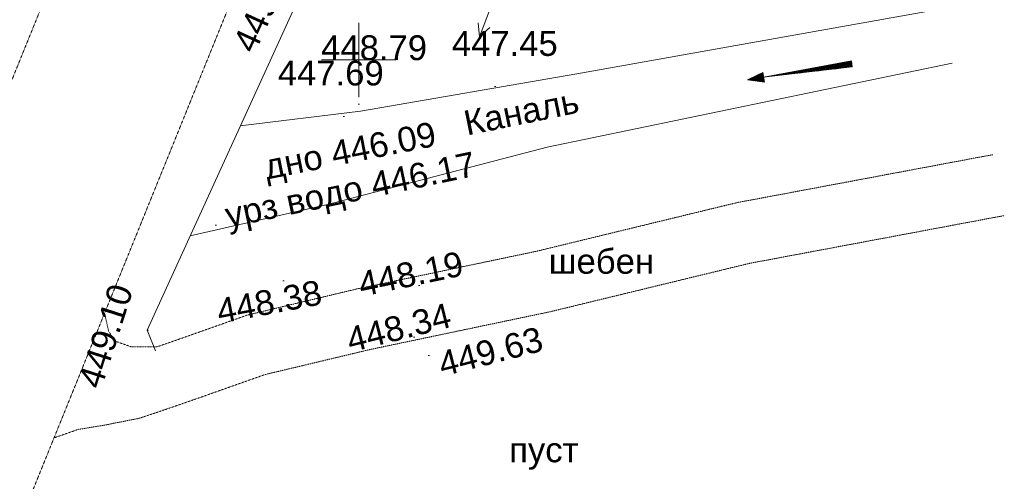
# Model space of a CAD drawing. Header units: millimetres. Extents: x 918404 to 1362154, y 4120617 to 4364104.
# Tile 121 of 256: x 998830 to 1006773, y 4236314 to 4240037. Entities that reach past the tile are written whole.
import ezdxf

# ---------------------------------------------------------------- set-up
doc = ezdxf.new("R2010")
doc.units = ezdxf.units.MM
doc.header["$MEASUREMENT"] = 0
doc.linetypes.add('Д_ТРОТ_ТРУБА', pattern=[1.5, 0.75, -0.75])
for name, color, linetype, lineweight in [('(001) Сетка_Ном._пера__132', 132, 'Continuous', 18), ('(008) Скульптуры_Ном._пера__7', 7, 'Continuous', 18), ('(022) Возд. Линии_Ном._пера__7', 7, 'Continuous', 18), ('(025) Дорога_Ном._пера__7', 7, 'Continuous', 18), ('(027) Гидрография_Ном._пера__7', 7, 'Continuous', 18), ('0_Ном._пера__4', 4, 'Continuous', 18), ('0_Ном._пера__7', 7, 'Continuous', 18), ('ВЫСОТА_Ном._пера__7', 7, 'Continuous', 18), ('ТОЧКИ_Ном._пера__5', 5, 'Continuous', 18)]:
    doc.layers.add(name, color=color, linetype=linetype, lineweight=lineweight)
doc.styles.add('СГЕНЕРИР_СТИЛЬ_1', font='arial.ttf')

msp = doc.modelspace()

# ---------------------------------------------------------------- linework, layer by layer
at = {"layer": '(001) Сетка_Ном._пера__132', "linetype": 'Continuous'}
for p, q in [((1001565.9, 4240012.1), (1001565.9, 4239412.1)), ((1001265.9, 4239712.1), (1001865.9, 4239712.1))]:
    msp.add_line(p, q, dxfattribs=at)
at = {"layer": '(022) Возд. Линии_Ном._пера__7', "linetype": 'Continuous'}
for p, q in [((1002681.8, 4240273.3), (1002539.2, 4239899.6)), ((1002539.2, 4239899.6), (1002528.1, 4240010.9)), ((1002539.2, 4239899.6), (1002621.6, 4239975.2))]:
    msp.add_line(p, q, dxfattribs=at)
at = {"layer": '(027) Гидрография_Ном._пера__7', "linetype": 'Continuous'}
for p, q in [((1005538.9, 4239705.7), (1004830.9, 4239572.3)), ((1005542.7, 4239680.9), (1004830.9, 4239572.3)), ((1004830.9, 4239572.3), (1005546.5, 4239656.2)), ((1005541.9, 4239685.9), (1004972.5, 4239598.9)), ((1005543.4, 4239676), (1004974, 4239589.1)), ((1005541.2, 4239690.8), (1005114.1, 4239625.6)), ((1005544.2, 4239671.1), (1005117.1, 4239605.9)), ((1005540.4, 4239695.8), (1005255.7, 4239652.3)), ((1005544.9, 4239666.1), (1005260.2, 4239622.6)), ((1005539.7, 4239700.7), (1005397.3, 4239679)), ((1005545.7, 4239661.2), (1005403.3, 4239639.4)), ((1005546.5, 4239656.2), (1005538.9, 4239705.7)), ((1004702.4, 4239552.6), (1004824.9, 4239611.8)), ((1004830.9, 4239572.3), (1004702.4, 4239552.6)), ((1004830.2, 4239577.2), (1004717.5, 4239560)), ((1004831.7, 4239567.3), (1004719, 4239550.1)), ((1004829.4, 4239582.2), (1004732.5, 4239567.4)), ((1004832.4, 4239562.4), (1004735.6, 4239547.6)), ((1004828.7, 4239587.1), (1004748.6, 4239574.9)), ((1004833.2, 4239557.4), (1004753.1, 4239545.2)), ((1004827.9, 4239592), (1004763.7, 4239582.2)), ((1004827.2, 4239597), (1004778.7, 4239589.6)), ((1004826.4, 4239601.9), (1004793.8, 4239596.9)), ((1004825.6, 4239606.9), (1004809.8, 4239604.5)), ((1004824.9, 4239611.8), (1004837, 4239532.7)), ((1004837, 4239532.7), (1004702.4, 4239552.6)), ((1004833.9, 4239552.5), (1004769.7, 4239542.7)), ((1004834.7, 4239547.6), (1004786.3, 4239540.2)), ((1004835.5, 4239542.6), (1004802.8, 4239537.6)), ((1004836.2, 4239537.7), (1004820.4, 4239535.3))]:
    msp.add_line(p, q, dxfattribs=at)
at = {"layer": '0_Ном._пера__4', "linetype": 'Continuous', "flags": 128}
for points in [[(1000609.8, 4239180.1), (1001580.5, 4239299.2), (1003324.8, 4239600.9), (1006327.4, 4240134.9)], [(1000205.6, 4238294.2), (1001311.7, 4238546.1), (1003086.1, 4239008.4), (1006351.1, 4239685.2)]]:
    msp.add_lwpolyline(points, dxfattribs=at)
at = {"layer": '0_Ном._пера__7', "linetype": 'Д_ТРОТ_ТРУБА', "flags": 128}
for points in [[(1004502.2, 4253221), (1002296.8, 4248017.7), (1000970.5, 4244985.1), (996799.8, 4234699.9), (995330, 4231075.2)], [(1005791.2, 4252674.7), (1003582.7, 4247464.1), (1002260.8, 4244441.4), (998097.2, 4234173.9), (996627.4, 4230549.1)], [(999514.9, 4237670), (999546.3, 4237527.3), (999597.4, 4237444.8), (999727.2, 4237399.1), (999940.3, 4237399.1), (1000109.1, 4237457.6), (1000664, 4237653.9), (1001546.2, 4237864.5), (1003003, 4238170.1), (1004610.4, 4238560.3), (1006680.7, 4238948.6)], [(999106.8, 4236663.6), (999299.8, 4236731.5), (999516.5, 4236767.2), (999797.3, 4236822.5), (1000024.4, 4236899.1), (1000274.3, 4236985.7), (1000805.8, 4237173.7), (1001655.6, 4237376.5), (1003113.4, 4237682.4), (1004715.6, 4238071.3), (1006772.8, 4238457.2)]]:
    msp.add_lwpolyline(points, dxfattribs=at)
at = {"layer": '0_Ном._пера__7', "linetype": 'Continuous', "flags": 128}
msp.add_lwpolyline([(999925.5, 4237366.7), (999858, 4237532.5), (1001089.4, 4240231.2), (1001284, 4240336.4)], dxfattribs=at)
at = {"layer": 'ТОЧКИ_Ном._пера__5', "linetype": 'Continuous'}
for p, q in [((1002659.8, 4239497.7), (1002669.8, 4239497.7)), ((1001560.2, 4239356.3), (1001570.2, 4239356.3)), ((1001440.4, 4239256.6), (1001450.4, 4239256.6)), ((1000407.1, 4238380.6), (1000417.1, 4238380.6)), ((1000952.6, 4237930.9), (1000962.6, 4237930.9)), ((1002047.8, 4237894.3), (1002057.8, 4237894.3)), ((999858, 4237532.5), (999868, 4237532.5)), ((1002008, 4237475.8), (1002018, 4237475.8)), ((1002125.1, 4237328.3), (1002135.1, 4237328.3))]:
    msp.add_line(p, q, dxfattribs=at)

# ---------------------------------------------------------------- texts
at = {"layer": '(008) Скульптуры_Ном._пера__7', "linetype": 'Continuous', "insert": (1002778.7, 4236406.9), "char_height": 200, "attachment_point": 7, "style": 'СГЕНЕРИР_СТИЛЬ_1'}
msp.add_mtext('{пуст}', dxfattribs=at)
at = {"layer": '(025) Дорога_Ном._пера__7', "linetype": 'Continuous', "insert": (1003097.8, 4237985.3), "char_height": 200, "attachment_point": 7, "style": 'СГЕНЕРИР_СТИЛЬ_1'}
msp.add_mtext('{шебен}', dxfattribs=at)
at = {"layer": '(027) Гидрография_Ном._пера__7', "linetype": 'Continuous', "insert": (1002438.2, 4239099.5), "char_height": 200, "attachment_point": 7, "rotation": 11.56402, "style": 'СГЕНЕРИР_СТИЛЬ_1'}
msp.add_mtext('{Каналь}', dxfattribs=at)
at = {"layer": 'ВЫСОТА_Ном._пера__7', "linetype": 'Continuous', "char_height": 200, "attachment_point": 4, "style": 'СГЕНЕРИР_СТИЛЬ_1'}
for s, insert, rotation in [('{449.05}', (1000634.6, 4239797), 65.39627), ('{дно 446.09}', (1000810.7, 4238817.6), 11.22984), ('{урз водо 446.17}', (1000497.5, 4238426), 11.86681), ('{448.19}', (1001566.5, 4237898.5), 11.78582), ('{449.10}', (999393.1, 4237078.6), 72.21864), ('{448.38}', (1000422.9, 4237681.1), 10.78498), ('{448.34}', (1001473.2, 4237447.7), 14.2133), ('{449.63}', (1002214.7, 4237253), 14.42465)]:
    msp.add_mtext(s, dxfattribs=dict(at, insert=insert, rotation=rotation))
for s, insert in [('{447.45}', (1002315.9, 4239843.7)), ('{448.79}', (1001261.6, 4239809.7)), ('{447.69}', (1000911.9, 4239605.4))]:
    msp.add_mtext(s, dxfattribs=dict(at, insert=insert))

doc.saveas('drawing.dxf')
